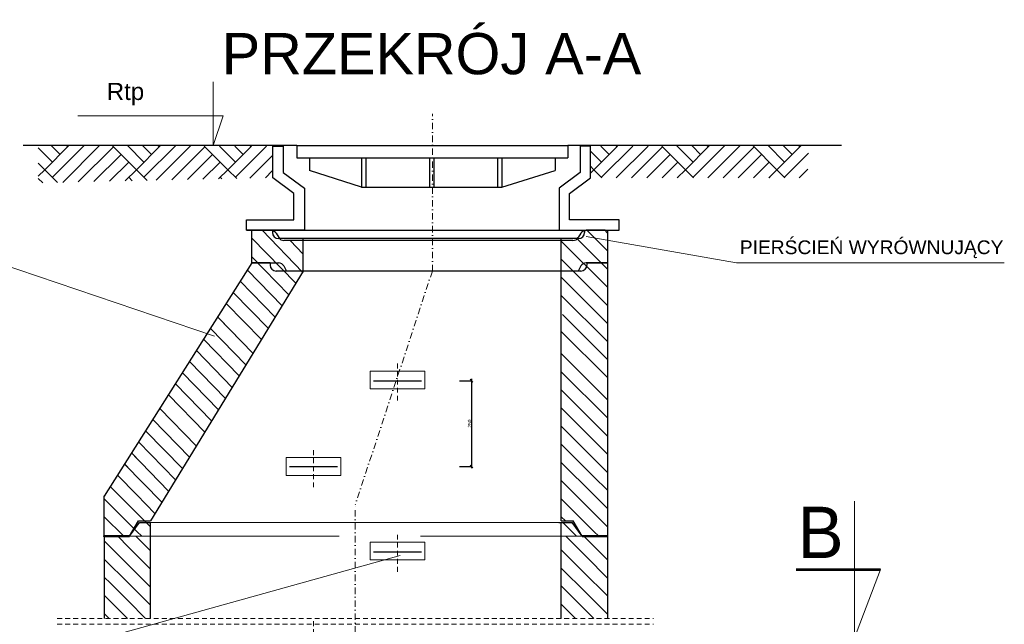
# Model space of a CAD drawing. Header units: millimetres. Extents: x 17183 to 59232, y 4375 to 14942.
# Tile 4 of 12: x 19040 to 21916, y 10178 to 11945. Entities that reach past the tile are written whole.
import ezdxf
from ezdxf.enums import TextEntityAlignment as Align

# ---------------------------------------------------------------- set-up
doc = ezdxf.new("R2010")
doc.units = ezdxf.units.MM
for name, pattern in [('DGN Style 2', [23.51279, 14.107674, -9.405116]), ('DGN Style 3', [857.226944, 612.30496, -244.921984]), ('DGN Style 4', [37.643977, 18.810232, -9.405116, 0.023513, -9.405116])]:
    doc.linetypes.add(name, pattern=pattern)
doc.layers.get('Defpoints').update_dxf_attribs({"color": 6, "lineweight": 30})
for name, color, linetype in [('KONSTR', 1, 'Continuous'), ('OBRYS', 1, 'Continuous'), ('WYMIAROWANIE', 3, 'Continuous')]:
    doc.layers.add(name, color=color, linetype=linetype)
for name, color, linetype, lineweight in [('land_info', 7, 'Continuous', 20), ('landscape', 7, 'Continuous', 20), ('Level 11', 7, 'Continuous', 20), ('Level 22', 7, 'Continuous', 20), ('Level 50', 7, 'Continuous', 20), ('Level 60', 7, 'Continuous', 20), ('Level 62', 7, 'Continuous', 0), ('opisy', 7, 'Continuous', 13), ('PRZEKROJE', 1, 'Continuous', 30), ('roads_info', 7, 'Continuous', 20), ('runway_info', 7, 'Continuous', 20), ('seed', 7, 'Continuous', 20)]:
    doc.layers.add(name, color=color, linetype=linetype, lineweight=lineweight)
doc.styles.get("Standard").update_dxf_attribs({"font": 'arial.ttf'})
doc.styles.add('Style-Arial', font='arial.ttf')
doc.styles.add('Style-WORKING_1250', font='WORKING_1250.shx')
doc.dimstyles.new('ISO-25', dxfattribs={"dimtxt": 2.5, "dimasz": 2.5, "dimexe": 1.25, "dimexo": 0.625, "dimtad": 1, "dimtxsty": 'Standard', "dimcen": 2.5, "dimadec": 0, "dimazin": 0, "dimtfac": 1, "dimtmove": 0, "dimatfit": 3, "dimfxl": 1, "dimarcsym": 0})

# ---------------------------------------------------------------- blocks, each defined once
blk = doc.blocks.new('*U4')
at = {"layer": 'Level 50', "color": 7, "linetype": 'Continuous', "lineweight": 53}
blk.add_line((4.92, 0), (-4.92, 0), dxfattribs=at)
at = {"layer": 'Level 50', "color": 7, "linetype": 'Continuous', "lineweight": 13, "extrusion": (0, 0, -1), "flags": 128}
blk.add_lwpolyline([(1.88, 7.98), (1.88, -7.98), (4.92, 0)], dxfattribs=at)
blk = doc.blocks.new('*U8')
at = {"layer": 'Level 62', "linetype": 'Continuous', "lineweight": 13}
for q in [(-3.46, 0), (3.46, 0)]:
    blk.add_line((0, 0), q, dxfattribs=at)
blk = doc.blocks.new('*U7')
at = {"layer": 'Level 62', "linetype": 'Continuous', "lineweight": 13, "extrusion": (0, 0, -1), "flags": 128}
blk.add_lwpolyline([(4.72, 3.038), (4.72, -3.038), (5.7, -0.197), (-8.18, -0.197)], dxfattribs=at)
at = {"layer": 'Level 62', "linetype": 'Continuous', "lineweight": 13}
blk.add_blockref('*U8', (-4.72, -3.038), dxfattribs=at)
blk = doc.blocks.new('_Oblique')
at = {"color": 0, "linetype": 'ByBlock', "lineweight": -2}
blk.add_line((-0.5, -0.5), (0.5, 0.5), dxfattribs=at)
blk = doc.blocks.new('*D11')
at = {"color": 0, "lineweight": -2, "ltscale": 2, "transparency": 16777216}
for p, q in [((20325.1, 10890), (20361.3, 10890)), ((20360.1, 10895), (20360.1, 10634.3)), ((20325.1, 10639.3), (20361.3, 10639.3))]:
    blk.add_line(p, q, dxfattribs=at)
at = {"layer": 'Defpoints', "color": 0, "ltscale": 2, "transparency": 16777216}
for p in [(20122.8, 10890), (19876.4, 10639.3), (20360.1, 10639.3)]:
    blk.add_point(p, dxfattribs=at)
at = {"color": 0, "lineweight": -2, "ltscale": 2, "transparency": 16777216, "xscale": 8, "yscale": 8, "zscale": 8}
for p, rotation in [((20360.1, 10890), 90), ((20360.1, 10639.3), 270)]:
    blk.add_blockref('_Oblique', p, dxfattribs=dict(at, rotation=rotation))
at = {"color": 0, "lineweight": 20, "ltscale": 2, "transparency": 16777216, "insert": (20354.3, 10764.7), "char_height": 10, "attachment_point": 5, "rotation": 90}
blk.add_mtext('250', dxfattribs=at)

msp = doc.modelspace()

# ---------------------------------------------------------------- hatches: boundary and pattern name
at = {"layer": 'WYMIAROWANIE'}
h = msp.add_hatch(dxfattribs=at)
h.set_pattern_fill('AR-PARQ1', scale=0.620092, angle=45, style=0)
h.set_pattern_definition([(135, (-158368.5, -155016.48), (-267.29202, 2e-14), [189.004, -189.004]), (135, (-158346.22, -154994.2), (-267.29202, 2e-14), [189.004, -189.004]), (135, (-158323.95, -154971.93), (-267.29202, 2e-14), [189.004, -189.004]), (135, (-158301.68, -154949.65), (-267.29202, 2e-14), [189.004, -189.004]), (135, (-158279.4, -154927.38), (-267.29202, 2e-14), [189.004, -189.004]), (135, (-158257.13, -154905.1), (-267.29202, 2e-14), [189.004, -189.004]), (135, (-158234.85, -154882.83), (-267.29202, 2e-14), [189.004, -189.004]), (45, (-158502.14, -154882.83), (267.29202, -2e-14), [189.004, -189.004]), (45, (-158524.42, -154860.56), (267.29202, -2e-14), [189.004, -189.004]), (45, (-158546.7, -154838.28), (267.29202, -2e-14), [189.004, -189.004]), (45, (-158568.97, -154816), (267.29202, -2e-14), [189.004, -189.004]), (45, (-158591.24, -154793.73), (267.29202, -2e-14), [189.004, -189.004]), (45, (-158613.52, -154771.46), (267.29202, -2e-14), [189.004, -189.004]), (45, (-158635.79, -154749.19), (267.29202, -2e-14), [189.004, -189.004])])
h.paths.add_polyline_path([(19094.468, 11577.452), (19094.468, 11468.101), (19778.019, 11482.929), (19778.019, 11575.036)])
h.paths.add_polyline_path([(20706.345, 11575.036), (20706.345, 11482.929), (21341.064, 11482.929), (21345.906, 11577.452)])

# ---------------------------------------------------------------- linework, layer by layer
at = {"layer": 'KONSTR', "color": 7}
msp.add_lwpolyline([(19702.705, 11329.416), (20784.544, 11329.416)], dxfattribs=at)
at = {"layer": 'land_info', "linetype": 'DGN Style 3', "lineweight": 18}
msp.add_line((19354.066, 10435.144), (20682.053, 10435.144), dxfattribs=at)
at = {"layer": 'land_info', "color": 0, "linetype": 'DGN Style 3', "lineweight": 0}
msp.add_line((19360.536, 10435.144), (20682.736, 10435.144), dxfattribs=at)
at = {"layer": 'landscape', "color": 0, "linetype": 'Continuous', "lineweight": 13}
for p, q in [((20063.487, 10866.276), (20063.487, 10918.165)), ((20063.487, 10918.165), (20223.487, 10918.165)), ((20063.487, 10918.165), (20223.487, 10918.165)), ((20223.487, 10866.276), (20223.487, 10918.165)), ((20063.487, 10866.276), (20223.487, 10866.276)), ((19818.177, 10613.316), (19818.177, 10665.205)), ((19818.177, 10665.205), (19978.177, 10665.205)), ((19978.177, 10613.316), (19978.177, 10665.205)), ((19818.177, 10613.316), (19978.177, 10613.316)), ((20063.487, 10366.276), (20063.487, 10418.165)), ((20063.487, 10418.165), (20223.487, 10418.165)), ((20063.487, 10418.165), (20223.487, 10418.165)), ((20223.487, 10366.276), (20223.487, 10418.165)), ((20063.487, 10366.276), (20223.487, 10366.276))]:
    msp.add_line(p, q, dxfattribs=at)
at = {"layer": 'landscape', "color": 7, "linetype": 'Continuous', "lineweight": 18}
msp.add_line((19415.202, 10475.144), (20615.184, 10475.144), dxfattribs=at)
at = {"layer": 'landscape', "color": 0, "linetype": 'Continuous', "lineweight": 0}
msp.add_line((19421.976, 10475.144), (20621.976, 10475.144), dxfattribs=at)
at = {"layer": 'landscape', "color": 0, "linetype": 'DGN Style 2', "lineweight": 0}
for p, q in [((19149.722, 10195.044), (20891.402, 10195.044)), ((19149.722, 10178.009), (20891.402, 10178.009))]:
    msp.add_line(p, q, dxfattribs=at)
at = {"layer": 'Level 11', "color": 7, "linetype": 'Continuous', "lineweight": 30}
for p, q in [((20038.994, 11455.933), (19886.928, 11504.717)), ((20448.255, 11455.933), (20604.081, 11504.717)), ((19718.525, 11329.416), (19773.979, 11329.416)), ((19718.525, 11234.027), (19718.525, 11329.416)), ((19718.525, 11329.416), (19778.143, 11329.416)), ((19718.525, 11329.416), (19773.979, 11329.416)), ((19718.525, 11234.027), (19718.525, 11329.416)), ((19778.143, 11329.416), (19778.143, 11323.454)), ((19778.143, 11329.416), (19778.143, 11323.454)), ((19789.315, 11320.732), (19796.781, 11308.29)), ((19789.315, 11320.732), (19796.781, 11308.29)), ((20672.415, 11305.569), (19796.029, 11305.569)), ((20679.128, 11320.732), (20671.663, 11308.29)), ((20690.3, 11329.416), (20690.3, 11323.454)), ((20749.918, 11329.416), (20694.465, 11329.416)), ((20656.327, 11299.607), (19812.117, 11299.607)), ((19718.525, 11234.027), (19286.956, 10552.98)), ((19771.444, 11234.027), (19718.525, 11234.027)), ((19718.525, 11234.027), (19796.544, 11234.027)), ((19771.444, 11234.027), (19771.444, 11228.065)), ((19811.881, 11225.343), (19819.346, 11210.18)), ((20679.128, 11225.343), (20671.663, 11210.18)), ((20756.713, 11234.029), (20694.465, 11234.027)), ((20697, 11234.027), (20756.713, 11234.029)), ((20697, 11234.027), (20697, 11228.065)), ((19868.308, 11210.18), (19421.895, 10480.144)), ((20679.115, 11210.18), (19789.329, 11210.18)), ((20621.956, 10480.341), (20621.956, 11210.18)), ((19286.976, 10435.144), (19286.976, 10553.012)), ((20615.184, 10475.144), (20653.647, 10475.144))]:
    msp.add_line(p, q, dxfattribs=at)
at = {"layer": 'Level 11', "color": 0, "linetype": 'Continuous', "lineweight": 30}
for p, q in [((20756.956, 11329.416), (20756.956, 10195.044)), ((19360.536, 10435.144), (19387.036, 10480.144)), ((19360.536, 10435.144), (19389.626, 10475.144)), ((19387.036, 10480.144), (19421.976, 10480.144)), ((19389.626, 10475.144), (19421.976, 10475.144)), ((19421.956, 10195.044), (19421.956, 10475.144)), ((20621.956, 10195.044), (20621.956, 10475.144)), ((20621.976, 10480.144), (20656.916, 10480.144)), ((20621.976, 10475.144), (20654.326, 10475.144)), ((20683.397, 10435.144), (20654.307, 10475.144)), ((20683.397, 10435.144), (20654.307, 10475.144)), ((20683.416, 10435.144), (20654.326, 10475.144)), ((20683.397, 10435.144), (20656.897, 10480.144)), ((20683.397, 10435.144), (20656.897, 10480.144)), ((20683.416, 10435.144), (20656.916, 10480.144)), ((19286.956, 10435.144), (19286.956, 10195.044))]:
    msp.add_line(p, q, dxfattribs=at)
at = {"layer": 'Level 11', "color": 7, "linetype": 'Continuous', "lineweight": 40}
for p, q in [((19286.956, 10435.144), (19354.066, 10435.144)), ((20682.736, 10435.144), (20750.161, 10435.144))]:
    msp.add_line(p, q, dxfattribs=at)
at = {"layer": 'Level 11', "color": 0, "linetype": 'Continuous', "lineweight": 40}
for p, q in [((19360.536, 10435.144), (19286.976, 10435.144)), ((19286.976, 10435.144), (19360.536, 10435.144)), ((20683.396, 10435.144), (20756.956, 10435.144)), ((20756.956, 10435.144), (20683.416, 10435.144)), ((20683.416, 10435.144), (20756.956, 10435.144))]:
    msp.add_line(p, q, dxfattribs=at)
at = {"layer": 'Level 11', "color": 7, "linetype": 'Continuous', "lineweight": 30}
for points in [[(19810.164, 11544.334), (19810.164, 11544.334), (19810.164, 11498.28), (19871.569, 11452.226), (19871.569, 11329.416), (19702.705, 11329.416), (19702.705, 11329.416), (19702.705, 11360.118), (19840.867, 11360.118), (19840.867, 11436.875), (19779.462, 11482.929), (19779.462, 11575.036), (19810.164, 11575.036), (19810.164, 11498.28)], [(19850.024, 11577.452), (19850.024, 11541.085)], [(19850.024, 11577.452), (20640.985, 11577.452)], [(20677.085, 11544.334), (20677.085, 11544.334), (20677.085, 11498.28), (20615.68, 11452.226), (20615.68, 11329.416), (20784.544, 11329.416), (20791.581, 11329.416), (20791.581, 11360.118), (20646.382, 11360.118), (20646.382, 11436.875), (20707.787, 11482.929), (20707.787, 11575.036), (20677.085, 11575.036), (20677.085, 11498.28)], [(20640.985, 11577.452), (20640.985, 11541.085)], [(19850.024, 11541.085), (20640.985, 11541.085)], [(19886.928, 11541.085), (19886.928, 11504.717)], [(20038.994, 11541.085), (20038.994, 11455.933)], [(20051.396, 11541.085), (20051.396, 11455.933)], [(20237.424, 11541.085), (20237.424, 11455.933)], [(20249.826, 11541.085), (20249.826, 11455.933)], [(20435.853, 11541.085), (20435.853, 11455.933)], [(20448.255, 11541.085), (20448.255, 11455.933)], [(20604.081, 11541.085), (20604.081, 11504.717)], [(20038.994, 11455.933), (20448.255, 11455.933)]]:
    msp.add_lwpolyline(points, dxfattribs=at)
for centre, start, end in [((19773.979, 11311.53), 30.963757, 90), ((19773.979, 11311.53), 30.963757, 90), ((19796.029, 11323.454), 180, 270), ((19796.029, 11323.454), 180, 270), ((19812.117, 11317.492), 210.963757, 270), ((19812.117, 11317.492), 210.963757, 270), ((20656.327, 11317.492), 270, 329.036243), ((20672.415, 11323.454), 270, 0), ((20694.465, 11311.53), 90, 149.036243), ((19789.329, 11228.065), 180, 270), ((19796.544, 11216.141), 30.963757, 90), ((20679.115, 11228.065), 270, 0), ((20694.465, 11216.141), 90, 149.036243)]:
    msp.add_arc(centre, 17.885, start, end, dxfattribs=at)
at = {"layer": 'Level 22', "color": 0, "linetype": 'DGN Style 3', "lineweight": 0}
for p, q in [((19846.754, 11174.931), (19718.525, 11306.71)), ((20756.925, 11269.06), (20696.57, 11329.416)), ((19868.308, 11260.191), (19829.954, 11299.607)), ((20756.957, 11163.094), (20621.956, 11298.095)), ((19806.384, 11108.913), (19705.179, 11212.965)), ((20756.787, 11057.33), (20621.956, 11192.22)), ((19766.226, 11043.241), (19664.121, 11148.173)), ((20756.819, 10951.732), (20625.303, 11083.248)), ((19721.481, 10970.068), (19621.49, 11072.828)), ((19681.147, 10904.108), (19577.172, 11010.961)), ((19640.777, 10838.09), (19535.933, 10945.883)), ((20756.871, 10781.159), (20621.957, 10916.072)), ((19600.619, 10772.418), (19494.874, 10881.09)), ((20756.903, 10675.209), (20621.957, 10810.214)), ((19535.694, 10666.243), (19428.522, 10776.381)), ((19495.354, 10600.274), (19387.314, 10711.352)), ((20664.628, 10661.901), (20621.957, 10704.572)), ((19455.166, 10534.553), (19346.224, 10646.51)), ((19382.586, 10609.141), (19346.778, 10645.941)), ((20717.128, 10609.401), (20664.628, 10661.901)), ((20717.128, 10502.901), (20621.957, 10598.072)), ((20756.957, 10569.572), (20717.128, 10609.401)), ((19382.128, 10502.901), (19304.447, 10580.582)), ((19421.957, 10463.072), (19382.128, 10502.901)), ((20756.957, 10463.072), (20717.128, 10502.901)), ((19344.242, 10435.144), (19286.957, 10492.364)), ((20634.191, 10480.144), (20621.957, 10492.364)), ((19357.579, 10351.067), (19286.956, 10421.721)), ((19290.404, 10435.144), (19286.976, 10438.569)), ((19421.956, 10392.591), (19379.402, 10435.144)), ((20694.655, 10428.877), (20688.388, 10435.144)), ((20756.956, 10366.576), (20694.655, 10428.877)), ((20694.655, 10322.977), (20621.956, 10395.708)), ((19410.979, 10297.967), (19357.579, 10351.067)), ((19305.079, 10297.967), (19286.956, 10316.091)), ((19357.579, 10245.467), (19305.079, 10297.967)), ((19421.956, 10286.986), (19410.979, 10297.967)), ((20748.055, 10269.877), (20694.655, 10322.977)), ((20642.155, 10269.877), (20621.956, 10290.076)), ((20694.655, 10217.377), (20642.155, 10269.877)), ((20756.956, 10260.973), (20748.055, 10269.877)), ((19408.002, 10195.044), (19357.579, 10245.467)), ((20716.988, 10195.044), (20694.655, 10217.377)), ((19301.502, 10195.044), (19286.956, 10209.591))]:
    msp.add_line(p, q, dxfattribs=at)
at = {"layer": 'Level 22', "color": 0, "linetype": 'Continuous', "lineweight": 0}
for p, q in [((19866.489, 11207.204), (19747.906, 11329.416)), ((20756.925, 11215.735), (20667.347, 11305.569)), ((20757.116, 11321.479), (20749.202, 11329.416)), ((19826.197, 11141.314), (19718.525, 11252.28)), ((20756.957, 11109.769), (20621.956, 11245.154)), ((19786.215, 11075.93), (19684.549, 11180.41)), ((20756.803, 11004.248), (20621.956, 11139.095)), ((19746.263, 11010.594), (19643.604, 11115.795)), ((19721.481, 10970.068), (19618.416, 11076.047)), ((19700.882, 10936.381), (19597.456, 11042.971)), ((20756.835, 10898.84), (20621.957, 11033.336)), ((19660.59, 10870.49), (19556.28, 10977.993)), ((20756.855, 10834.252), (20621.957, 10969.226)), ((19620.608, 10805.107), (19515.303, 10913.327)), ((19580.656, 10739.771), (19474.353, 10848.706)), ((20756.887, 10728.061), (20621.957, 10862.927)), ((19555.874, 10699.245), (19449.17, 10808.965)), ((20717.128, 10661.901), (20621.957, 10757.072)), ((19515.5, 10633.219), (19407.864, 10743.782)), ((19475.155, 10567.242), (19366.653, 10678.747)), ((19383.303, 10661.636), (19367.397, 10677.982)), ((20717.128, 10556.301), (20621.957, 10651.203)), ((20756.957, 10622.072), (20717.128, 10661.901)), ((19381.861, 10556.046), (19325.86, 10613.435)), ((19434.938, 10501.474), (19381.861, 10556.046)), ((20756.957, 10516.453), (20717.128, 10556.301)), ((19382.128, 10449.501), (19286.957, 10544.807)), ((20717.128, 10449.501), (20621.957, 10544.807)), ((20666.381, 10435.144), (20626.381, 10475.144)), ((19396.493, 10435.144), (19382.128, 10449.501)), ((20731.493, 10435.144), (20717.128, 10449.501)), ((19357.579, 10403.867), (19326.287, 10435.144)), ((20694.655, 10375.777), (20635.26, 10435.144)), ((19421.956, 10339.308), (19357.579, 10403.867)), ((19357.579, 10297.967), (19286.956, 10368.591)), ((20756.956, 10313.299), (20694.655, 10375.777)), ((20694.655, 10269.877), (20621.956, 10342.576)), ((19421.956, 10233.591), (19357.579, 10297.967)), ((20756.956, 10207.576), (20694.655, 10269.877)), ((19354.894, 10195.044), (19286.956, 10262.79)), ((20663.8, 10195.044), (20621.956, 10236.77))]:
    msp.add_line(p, q, dxfattribs=at)
at = {"layer": 'Level 60', "color": 7, "linetype": 'Continuous', "lineweight": 0}
msp.add_point((20615.184, 10475.144), dxfattribs=at)
at = {"layer": 'Level 60', "color": 0, "linetype": 'Continuous', "lineweight": 0}
msp.add_point((20621.976, 10475.144), dxfattribs=at)
at = {"layer": 'Level 60', "color": 0, "linetype": 'Continuous', "lineweight": 40}
msp.add_point((19286.976, 10435.144), dxfattribs=at)
at = {"layer": 'OBRYS', "color": 7}
for p, q in [((19778.143, 11329.416), (19718.525, 11329.416)), ((19778.143, 11329.416), (20690.3, 11329.416)), ((19868.308, 11210.18), (19868.308, 11305.569)), ((20621.956, 11210.18), (20621.956, 11305.569)), ((20690.3, 11329.416), (20749.918, 11329.416))]:
    msp.add_line(p, q, dxfattribs=at)
at = {"layer": 'PRZEKROJE', "color": 0, "linetype": 'DGN Style 4', "lineweight": 0}
for q in [(20245.505, 11669.971), (20020.213, 10527.277)]:
    msp.add_line((20245.505, 11210.18), q, dxfattribs=at)
at = {"layer": 'PRZEKROJE', "color": 0, "linetype": 'DGN Style 4', "lineweight": 0, "flags": 128}
msp.add_lwpolyline([(20020.213, 7399.849), (20020.213, 10527.277)], dxfattribs=at)
at = {"layer": 'roads_info', "color": 7, "linetype": 'Continuous', "lineweight": 18}
msp.add_line((18742.173, 11313.955), (19609.282, 11020.181), dxfattribs=at)
at = {"layer": 'roads_info', "linetype": 'Continuous', "lineweight": 18}
for q in [(20694.465, 11311.53), (21916.242, 11234.432)]:
    msp.add_line((21133.907, 11234.432), q, dxfattribs=at)
at = {"layer": 'roads_info', "color": 0, "linetype": 'Continuous', "lineweight": 18}
msp.add_line((19019.976, 10064.313), (20151.475, 10378.964), dxfattribs=at)
at = {"layer": 'runway_info', "color": 0, "linetype": 'Continuous', "lineweight": 30}
for p, q in [((20073.487, 10890.034), (20213.487, 10890.034)), ((19828.177, 10639.268), (19968.177, 10639.268)), ((20073.487, 10390.034), (20213.487, 10390.034))]:
    msp.add_line(p, q, dxfattribs=at)
at = {"layer": 'seed', "color": 0, "linetype": 'DGN Style 2', "lineweight": 0}
for p, q in [((20143.487, 10831.725), (20143.487, 10948.335)), ((19898.177, 10578.765), (19898.177, 10695.375)), ((20143.487, 10331.725), (20143.487, 10448.335)), ((19898.177, 10078.765), (19898.177, 10195.375))]:
    msp.add_line(p, q, dxfattribs=at)
at = {"layer": 'WYMIAROWANIE', "color": 7}
for points in [[(19850.024, 11577.452), (19050.039, 11577.452)], [(21440.97, 11577.452), (20640.985, 11577.452)]]:
    msp.add_lwpolyline(points, dxfattribs=at)

# ---------------------------------------------------------------- block references
at = {"layer": 'Level 50', "color": 0, "linetype": 'Continuous', "lineweight": 13, "extrusion": (0, 0, -1), "xscale": 25, "yscale": 25, "zscale": 25}
msp.add_blockref('*U4', (-21431.218, 10338.177), dxfattribs=at)
at = {"layer": 'Level 62', "linetype": 'Continuous', "lineweight": 13, "extrusion": (0, 0, -1), "xscale": 30.57804602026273, "yscale": 30.57804602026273, "zscale": 30.57804602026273}
msp.add_blockref('*U7', (-19460.497, 11670.357), dxfattribs=at)

# ---------------------------------------------------------------- texts
at = {"layer": 'Level 50', "color": 0, "linetype": 'Continuous', "lineweight": 30, "style": 'Style-WORKING_1250'}
msp.add_text('B', height=150, dxfattribs=at).set_placement((21446.718, 10446.677), align=Align.MIDDLE_RIGHT)
at = {"layer": 'Level 62', "linetype": 'Continuous', "lineweight": 13, "style": 'Style-Arial'}
msp.add_text('Rtp', height=50.2183, dxfattribs=at).set_placement((19294.539, 11735.319), align=Align.MIDDLE_LEFT)
at = {"layer": 'opisy', "color": 7, "linetype": 'Continuous', "lineweight": 30, "style": 'Style-Arial'}
msp.add_text('PRZEKRÓJ A-A', height=120.52525, dxfattribs=at).set_placement((20243.009, 11845.752), align=Align.MIDDLE_CENTER)
at = {"layer": 'roads_info', "linetype": 'Continuous', "lineweight": 13, "insert": (21143.6, 11273.943), "char_height": 40.1751, "attachment_point": 4, "line_spacing_factor": 0.978915, "style": 'Style-Arial'}
msp.add_mtext('PIERŚCIEŃ WYRÓWNUJĄCY', dxfattribs=at)

# ---------------------------------------------------------------- dimensions: what is measured, and where the dimension line sits
at = {"lineweight": 20, "ltscale": 2}
dim = msp.add_linear_dim(base=(20360.051, 10639.268), p1=(20122.823, 10890.034), p2=(19876.439, 10639.268), angle=90, text='250', dimstyle='ISO-25', override={"dimtxt": 10, "dimasz": 8, "dimblk1": 'Oblique', "dimblk2": 'Oblique', "dimsah": 1, "dimdle": 5, "dimfxl": 35, "dimfxlon": 1}, dxfattribs=at)
dim.commit()
dim.dimension.update_dxf_attribs({"geometry": '*D11', "text_midpoint": (20354.32, 10764.651)})

doc.saveas('drawing.dxf')
